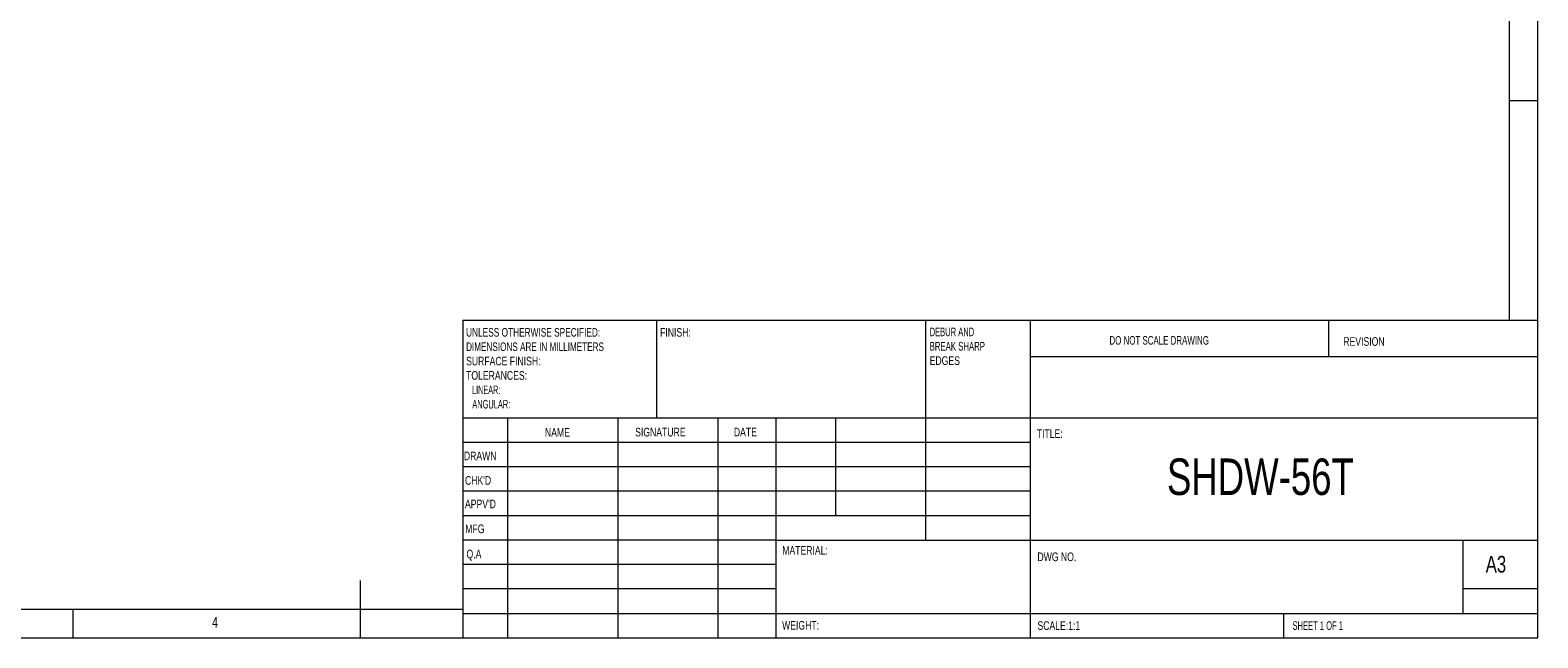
# Model space of a CAD drawing. Header units: millimetres. Extents: x 5 to 415, y 5 to 292.
# Tile 2 of 6: x 152 to 415, y 5 to 111. Entities that reach past the tile are written whole.
import ezdxf

# ---------------------------------------------------------------- set-up
doc = ezdxf.new("R2010")
doc.units = ezdxf.units.MM
doc.styles.add('SLDTEXTSTYLE0', font='TXT', dxfattribs={"width": 0.75})
doc.styles.add('SLDTEXTSTYLE1', font='TXT', dxfattribs={"width": 0.6375})
doc.styles.add('SLDTEXTSTYLE2', font='TXT', dxfattribs={"width": 0.6875})
doc.styles.add('SLDTEXTSTYLE3', font='TXT', dxfattribs={"width": 0.65625})
doc.styles.add('SLDTEXTSTYLE4', font='TXT', dxfattribs={"width": 0.675})
doc.styles.add('SLDTEXTSTYLE5', font='TXT', dxfattribs={"width": 0.72})
doc.styles.add('SLDTEXTSTYLE6', font='TXT', dxfattribs={"width": 0.708333})
doc.styles.add('SLDTEXTSTYLE7', font='TXT', dxfattribs={"width": 0.609375})
doc.styles.add('SLDTEXTSTYLE8', font='TXT', dxfattribs={"width": 0.625})

# ---------------------------------------------------------------- blocks, each defined once
blk = doc.blocks.new('SW_NOTE_0')
at = {"color": 0, "linetype": 'Continuous', "lineweight": 0, "char_height": 1.5, "attachment_point": 1}
for s, insert, style in [('DEBUR AND ', (0, 1.92), 'SLDTEXTSTYLE3'), ('BREAK SHARP ', (0, -0.58), 'SLDTEXTSTYLE4'), ('EDGES', (0, -3.08), 'SLDTEXTSTYLE0')]:
    blk.add_mtext(s, dxfattribs=dict(at, insert=insert, style=style))
blk = doc.blocks.new('SW_NOTE_1')
at = {"color": 0, "linetype": 'Continuous', "lineweight": 0, "char_height": 1.5, "attachment_point": 1}
for s, insert, style in [('UNLESS OTHERWISE SPECIFIED:', (0, 1.92), 'SLDTEXTSTYLE5'), ('DIMENSIONS ARE IN MILLIMETERS', (0, -0.58), 'SLDTEXTSTYLE6'), ('SURFACE FINISH:', (0, -3.08), 'SLDTEXTSTYLE0'), ('TOLERANCES:', (0, -5.58), 'SLDTEXTSTYLE0'), ('   LINEAR:', (0, -8.08), 'SLDTEXTSTYLE7'), ('   ANGULAR:', (0, -10.58), 'SLDTEXTSTYLE8')]:
    blk.add_mtext(s, dxfattribs=dict(at, insert=insert, style=style))

msp = doc.modelspace()

# ---------------------------------------------------------------- linework, layer by layer
at = {"color": 7, "linetype": 'Continuous', "lineweight": 0}
for p, q in [((415, 5), (415, 292)), ((410, 287), (410, 60.25)), ((410, 98.5), (415, 98.5)), ((227.8, 60.25), (415, 60.25)), ((227.8, 60.25), (227.8, 5)), ((261.6, 43.25), (261.6, 60.25)), ((308.4, 60.25), (308.4, 22)), ((326.6, 60.25), (326.6, 5)), ((378.6, 53.875), (378.6, 60.25)), ((415, 53.875), (326.6, 53.875)), ((415, 43.25), (227.8, 43.25)), ((235.6, 43.25), (235.6, 5)), ((254.791, 43.25), (254.791, 5)), ((272.199, 43.25), (272.199, 5)), ((282.4, 5), (282.4, 43.25)), ((292.8, 26.25), (292.8, 43.25)), ((326.6, 39), (227.8, 39)), ((326.6, 34.75), (227.8, 34.75)), ((326.6, 30.5), (227.8, 30.5)), ((326.6, 26.25), (227.8, 26.25)), ((282.4, 22), (227.8, 22)), ((282.4, 22), (415, 22)), ((402, 9.25), (402, 22)), ((282.4, 17.75), (227.8, 17.75)), ((210, 5), (210, 15)), ((282.4, 13.5), (227.8, 13.5)), ((415, 13.5), (402, 13.5)), ((10, 10), (227.8, 10)), ((160, 5), (160, 10)), ((227.8, 9.25), (415, 9.25)), ((370.8, 5), (370.8, 9.25)), ((5, 5), (415, 5))]:
    msp.add_line(p, q, dxfattribs=at)

# ---------------------------------------------------------------- block references
for name, p in [('SW_NOTE_1', (228.394, 56.987)), ('SW_NOTE_0', (309.109, 57.069))]:
    msp.add_blockref(name, p, dxfattribs=at)

# ---------------------------------------------------------------- texts
at = {"color": 7, "linetype": 'Continuous', "lineweight": 0, "attachment_point": 1}
for s, insert, char_height, style in [('FINISH:', (262.171, 58.902), 1.5, 'SLDTEXTSTYLE0'), ('DO NOT SCALE DRAWING', (340.415, 57.515), 1.5, 'SLDTEXTSTYLE2'), ('REVISION', (381.128, 57.317), 1.5, 'SLDTEXTSTYLE0'), ('NAME', (242.122, 41.484), 1.5, 'SLDTEXTSTYLE0'), ('SIGNATURE', (257.834, 41.544), 1.5, 'SLDTEXTSTYLE0'), ('DATE', (275.015, 41.559), 1.5, 'SLDTEXTSTYLE0'), ('TITLE:', (327.756, 41.261), 1.5, 'SLDTEXTSTYLE0'), ('DRAWN', (228.012, 37.412), 1.5, 'SLDTEXTSTYLE0'), ('SHDW-56T', (350.419, 36.206), 6.35, 'SLDTEXTSTYLE0'), ("CHK'D", (228.21, 33.137), 1.5, 'SLDTEXTSTYLE0'), ("APPV'D", (228.202, 29.047), 1.5, 'SLDTEXTSTYLE0'), ('MFG', (228.255, 24.716), 1.5, 'SLDTEXTSTYLE0'), ('Q.A', (228.469, 20.332), 1.5, 'SLDTEXTSTYLE0'), ('MATERIAL:', (283.446, 20.968), 1.5, 'SLDTEXTSTYLE0'), ('DWG NO.', (327.874, 19.851), 1.5, 'SLDTEXTSTYLE0'), ('A3', (405.921, 19.266), 2.9104, 'SLDTEXTSTYLE0'), ('4', (184.167, 8.646), 1.852, 'SLDTEXTSTYLE0'), ('WEIGHT: ', (283.418, 7.932), 1.4986, 'SLDTEXTSTYLE0'), ('SCALE:1:1', (327.874, 7.883), 1.5, 'SLDTEXTSTYLE0'), ('SHEET 1 OF 1', (372.278, 7.883), 1.5, 'SLDTEXTSTYLE1')]:
    msp.add_mtext(s, dxfattribs=dict(at, insert=insert, char_height=char_height, style=style))

doc.saveas('drawing.dxf')
